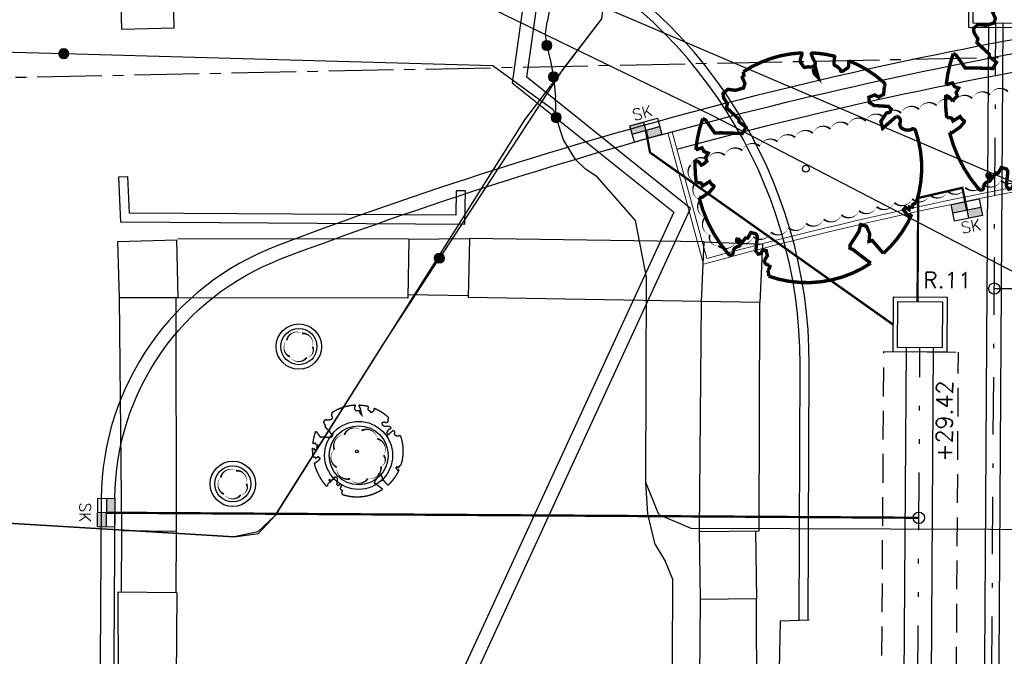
# Model space of a CAD drawing. Header units: metres. Extents: x 202952 to 203755, y 348959 to 349702.
# Tile 54 of 91: x 203338 to 203359, y 349406 to 349420. Entities that reach past the tile are written whole.
import ezdxf

# ---------------------------------------------------------------- set-up
doc = ezdxf.new("R2010")
doc.units = ezdxf.units.M
for name, pattern in [('1-200 CENTER', [4.28625, 2.8575, -0.47625, 0.47625, -0.47625]), ('1-200 DASHDOT', [2.54, 1.27, -0.635, 0, -0.635]), ('1-200 DIVIDE', [3.175, 1.27, -0.635, 0, -0.635, 0, -0.635]), ('1-200 HIDDEN', [0.9525, 0.635, -0.3175])]:
    doc.linetypes.add(name, pattern=pattern)
for name, color, linetype in [('PH-BEST-KADASTRALE-GRENS', 240, '1-200 CENTER'), ('PH-BEST-KL-DATA_ZIGGO BV', 12, '1-200 ZIGGO'), ('PH-BEST-KL-ET_MIDDENSPANNING_ENEXIS', 12, '1-200 MIDDENSPANNING'), ('PH-BEST-KL-GAS_HOGEDRUK_ENEXIS', 12, '1-200 GASLEIDING HOGE DRUK'), ('PH-BEST-KL-GAS_LAGEDRUK_ENEXIS', 12, '1-200 GASLEIDING LAGE DRUK'), ('PH-BEST-KL-LAAGSPANNING-ENEXIS', 12, '1-200 LAAGSPANNING'), ('PH-BEST-KL-WATER-WML', 12, '1-200 WML'), ('PH-BEST-KL-WATER-WML-buiten gebruik', 11, '1-200 WML'), ('PH-INM-KANTVERHARDING', 253, 'Continuous'), ('PH-NIEUW-BAND-20-30', 115, 'Continuous'), ('PH-NIEUW-BEPLANTING- OMRANDING', 115, 'Continuous'), ('PH-NIEUW-BEPLANTING-BOOM', 98, 'Continuous'), ('PH-NIEUW-BEPLANTING-HAAG', 115, '1-200 BLOKHAAG'), ('PH-NIEUW-STRAATMEUBILAIR-VERPLAATSBARE PLANTENBAK', 115, 'Continuous'), ('PH-RIO-HUISAANSLUITING-DWA', 210, '1-200 DASHDOT'), ('PH-RIO-KOLK', 240, 'Continuous'), ('PH-RIO-KOLKAANSLUITING', 150, '1-200 HIDDEN'), ('PH-RIO-PUT-DWA', 240, 'Continuous'), ('PH-RIO-PUT-RWA', 150, 'Continuous'), ('PH-RIO-STRENG-DWA', 240, '1-200 DASHDOT'), ('PH-RIO-STRENG-INFILTRATIE', 8, '1-200 HIDDEN'), ('PH-RIO-STRENG-IT', 150, '1-200 DIVIDE'), ('PH-RIO-VLOEIVLAKHOOGTE', 7, 'Continuous')]:
    doc.layers.add(name, color=color, linetype=linetype)
doc.layers.add('PH-NIEUW-OPSLUITBAND-10', color=115, linetype='Continuous', lineweight=18)
doc.styles.add('NLCS-ISO', font='txt')
doc.styles.add('ROMANS', font='romans.shx')
doc.linetypes.add('1-200 BLOKHAAG', pattern='A,0,-0.035,[1,Gras.shx,S=5,R=0,X=0,Y=0.0025],-0.475', length=0.51)
doc.linetypes.add('1-200 GASLEIDING HOGE DRUK', pattern='A,1.5,-0.6,["GAS HD",ROMANS,S=0.24,R=0,X=-0.5,Y=-0.12],-1.1', length=3.2)
doc.linetypes.add('1-200 GASLEIDING LAGE DRUK', pattern='A,1.5,-0.6,["GAS LD",ROMANS,S=0.24,R=0,X=-0.5,Y=-0.12],-1', length=3.1)
doc.linetypes.add('1-200 LAAGSPANNING', pattern='A,1.5,-0.6,["LS",ROMANS,S=0.24,R=0,X=-0.45,Y=-0.12],-0.05', length=2.15)
doc.linetypes.add('1-200 MIDDENSPANNING', pattern='A,1.5,-0.6,["MS",ROMANS,S=0.24,R=0,X=-0.5,Y=-0.12],-0.05', length=2.15)
doc.linetypes.add('1-200 WML', pattern='A,1.5,-0.6,["WML",ROMANS,S=0.24,R=0,X=-0.5,Y=-0.12],-0.3', length=2.4)
doc.linetypes.add('1-200 ZIGGO', pattern='A,1.5,-0.6,["ZIGGO",ROMANS,S=0.24,R=0,X=-0.5,Y=-0.12],-0.65', length=2.75)
pattern_1 = [(0, (0, 0), (0, 6.985), [5.08, -1.905]), (90, (0, 0), (-6.985, 4e-16), [5.08, -1.905])]

# ---------------------------------------------------------------- blocks, each defined once
blk = doc.blocks.new('SKL-WTB_HULP_MOF-SO')
at = {"linetype": 'ByBlock', "lineweight": 18}
h = blk.add_hatch(color=0, dxfattribs=at)
h.dxf.hatch_style = 1
h.paths.add_polyline_path([(-0.5625, 0, 1), (0.5625, 0, 1)])
at = {"color": 0, "linetype": 'ByBlock', "lineweight": 18}
blk.add_circle((0, 0), 0.5625, dxfattribs=at)
at = {"color": 0, "linetype": 'ByBlock', "lineweight": 18, "style": 'NLCS-ISO', "flags": 1}
for tag, p in [('TYPE', (1.5, 0)), ('LABEL', (1.5, -1.5)), ('OMSCHRIJVING', (1.5, -3))]:
    blk.add_attdef(tag, p, '', height=1, dxfattribs=at)
blk = doc.blocks.new('*U37')
at = {"const_width": 0.03}
blk.add_lwpolyline([(0.0865, 0.9424), (0.0882, 0.9444), (0.0899, 0.9462), (0.0915, 0.9478), (0.093, 0.9493), (0.0945, 0.9508), (0.096, 0.9523), (0.0974, 0.9539), (0.0989, 0.9558), (0.1003, 0.9579), (0.1016, 0.9604), (0.1026, 0.9635), (0.1033, 0.9672), (0.1035, 0.9716), (0.103, 0.9769), (0.1018, 0.9832), (0.0951, 1.0069, -0.52938), (0.1058, 1.0198, -0.087139), (0.4437, 0.9249, -0.372341), (0.4569, 0.8945), (0.4708, 0.8238), (0.436, 0.7892), (0.3984, 0.7971), (0.3534, 0.7633), (0.3706, 0.7205), (0.4172, 0.7055), (0.5424, 0.7342), (0.5729, 0.7174), (0.5699, 0.6905), (0.5414, 0.6729), (0.5154, 0.5883), (0.5486, 0.534), (0.6336, 0.6693, -0.504641), (0.6812, 0.6279, 0.331948), (0.7087, 0.5842, 0.282008), (0.7986, 0.6008), (0.7914, 0.597, -0.512156), (0.8325, 0.5967, -0.16076), (1.0189, -0.0112), (0.9955, -0.0338), (0.9953, -0.0588), (0.9724, -0.063), (0.9752, -0.0876), (0.9396, -0.0761), (0.9288, -0.1038), (0.9728, -0.1331), (0.9865, -0.1439), (1.0107, -0.1198, -0.106371), (0.8681, -0.5221), (0.7411, -0.4402), (0.7175, -0.4564), (0.7025, -0.389), (0.6572, -0.3347), (0.6047, -0.3352), (0.6059, -0.398), (0.5661, -0.5355), (0.5721, -0.5618), (0.601, -0.5659), (0.786, -0.6366, -0.236298), (-0.045, -1.0027, 0.159625), (-0.0694, -0.954, 0.350802), (-0.063, -0.9056, -0.504641), (-0.12, -0.8786), (-0.1061, -0.834), (-0.1295, -0.7925), (-0.1603, -0.7956), (-0.165, -0.8288), (-0.1884, -0.8423), (-0.2161, -0.8211), (-0.24, -0.695), (-0.2582, -0.6767), (-0.3044, -0.6782), (-0.3172, -0.733), (-0.3361, -0.7389), (-0.3538, -0.7846), (-0.4007, -0.7595, 0.733583), (-0.3835, -0.7945, -0.861625), (-0.374, -0.8255, 0.279978), (-0.4086, -0.8785), (-0.4072, -0.8805, -0.827056), (-0.4416, -0.9165, -0.116774), (-0.8304, -0.5113), (-0.8229, -0.5098), (-0.8167, -0.5081), (-0.8118, -0.5062), (-0.8079, -0.504), (-0.8049, -0.5018), (-0.8026, -0.4995), (-0.8009, -0.4972), (-0.7535, -0.4368), (-0.7525, -0.4347), (-0.7517, -0.4327), (-0.751, -0.4307), (-0.7503, -0.4287), (-0.7497, -0.4266), (-0.7489, -0.4245), (-0.7481, -0.4222), (-0.747, -0.4198), (-0.7457, -0.4171), (-0.7443, -0.4142), (-0.7427, -0.4112), (-0.741, -0.408), (-0.7394, -0.4048), (-0.7378, -0.4015), (-0.7364, -0.3982), (-0.7352, -0.3949), (-0.7342, -0.3918), (-0.7335, -0.3887), (-0.7331, -0.3858), (-0.733, -0.3831), (-0.7332, -0.3807), (-0.7336, -0.3786), (-0.7343, -0.3768), (-0.7353, -0.3754), (-0.7365, -0.3745), (-0.738, -0.3738), (-0.7397, -0.3735), (-0.7416, -0.3732), (-0.7436, -0.3731), (-0.7458, -0.3729), (-0.7481, -0.3725), (-0.7504, -0.372), (-0.7528, -0.3711), (-0.7552, -0.37), (-0.7577, -0.3686), (-0.7602, -0.367), (-0.7627, -0.3652), (-0.7653, -0.3633), (-0.7679, -0.3612), (-0.7706, -0.3591), (-0.7733, -0.357), (-0.776, -0.3548), (-0.7787, -0.3525), (-0.7813, -0.35), (-0.8299, -0.4057), (-0.8323, -0.403), (-0.8346, -0.4), (-0.8366, -0.3969), (-0.8385, -0.3935), (-0.8407, -0.3903), (-0.8438, -0.3875), (-0.8483, -0.3856), (-0.8548, -0.3849), (-0.8637, -0.3857), (-0.8758, -0.3885), (-0.8914, -0.3935, -0.040997), (-0.9582, -0.2054), (-0.9235, -0.2114), (-0.8925, -0.2313), (-0.876, -0.2163), (-0.8562, -0.1854), (-0.8752, -0.1563), (-0.8646, -0.1134), (-0.904, -0.1102), (-0.9304, -0.0846), (-0.9784, -0.116, -0.05814), (-0.9976, 0.1658), (-0.9704, 0.1604), (-0.8597, 0.0728), (-0.8119, 0.0894), (-0.6256, 0.1385), (-0.6098, 0.2), (-0.6818, 0.2287), (-0.6928, 0.2523), (-0.8243, 0.3168), (-0.8272, 0.3537), (-0.8716, 0.3914), (-0.8897, 0.428), (-0.8593, 0.4757), (-0.7915, 0.4863), (-0.7299, 0.5265), (-0.7292, 0.568), (-0.7676, 0.6133), (-0.7574, 0.6324), (-0.7726, 0.662, -0.13428), (-0.3328, 0.967, -0.541727), (-0.3193, 0.9566), (-0.3215, 0.9279), (-0.3211, 0.913), (-0.319, 0.9015), (-0.3158, 0.893), (-0.3116, 0.8867), (-0.307, 0.8821), (-0.3021, 0.8784), (-0.2974, 0.8752), (-0.2931, 0.8718), (-0.2892, 0.8684), (-0.2856, 0.865), (-0.2823, 0.8618), (-0.2791, 0.859), (-0.2759, 0.8567), (-0.2728, 0.8551), (-0.2695, 0.8543), (-0.266, 0.8545), (-0.2623, 0.8554), (-0.2585, 0.8569), (-0.2545, 0.8589), (-0.2505, 0.861), (-0.2463, 0.8633), (-0.2421, 0.8653), (-0.2379, 0.8671), (-0.2336, 0.8684), (-0.2294, 0.8693), (-0.2252, 0.87), (-0.2211, 0.8706), (-0.2171, 0.8712), (-0.2132, 0.8719), (-0.2096, 0.873), (-0.2061, 0.8744), (-0.2029, 0.8764), (-0.1999, 0.8789), (-0.1972, 0.8817), (-0.1947, 0.8848), (-0.1926, 0.8648), (-0.1881, 0.8597), (-0.1668, 0.8236), (-0.1221, 0.7992), (-0.1854, 0.9016), (-0.1842, 0.9047), (-0.1834, 0.9077), (-0.183, 0.9107), (-0.1832, 0.9136), (-0.1839, 0.9166), (-0.1854, 0.9195), (-0.1875, 0.9226), (-0.1905, 0.9258), (-0.1943, 0.9293), (-0.1988, 0.9333), (-0.2041, 0.9381), (-0.2099, 0.9438), (-0.2164, 0.9507), (-0.2235, 0.959), (-0.2399, 0.9802, -0.543104), (-0.2342, 0.9962, -0.046766), (-0.0468, 1.0235, -0.385168), (-0.0363, 1.0149), (-0.0305, 0.9765), (-0.0276, 0.9645), (-0.0243, 0.9561), (-0.0208, 0.9506), (-0.017, 0.9475), (-0.0132, 0.9459), (-0.0093, 0.9454), (-0.0055, 0.9452), (-0.0017, 0.9448), (0.0019, 0.9441), (0.0054, 0.9431), (0.0088, 0.942), (0.0122, 0.9407), (0.0154, 0.9393), (0.0186, 0.9379), (0.0217, 0.9364), (0.0248, 0.935), (0.0278, 0.9335), (0.0307, 0.9321), (0.0334, 0.9306), (0.036, 0.9291), (0.0383, 0.9275), (0.0404, 0.9259), (0.0422, 0.9241), (0.0438, 0.9223), (0.0451, 0.9204), (0.0462, 0.9185), (0.0473, 0.9168), (0.0483, 0.9152), (0.0494, 0.9138), (0.0506, 0.9128), (0.0521, 0.9121), (0.0537, 0.9118), (0.0556, 0.912), (0.0577, 0.9126), (0.06, 0.9135), (0.0623, 0.9148), (0.0647, 0.9165), (0.0672, 0.9184), (0.0696, 0.9207), (0.0719, 0.9232), (0.0742, 0.926), (0.0765, 0.9288), (0.0787, 0.9318), (0.0807, 0.9346), (0.0827, 0.9374), (0.0847, 0.94)], format="xyb", close=True, dxfattribs=at)
blk.add_circle((0, 0), 0.03)
blk = doc.blocks.new('*U30')
at = {"style": 'ROMANS'}
blk.add_attdef('VV', (0, 0), '', height=0.4, dxfattribs=at)
blk = doc.blocks.new('*U53')
h = blk.add_hatch(color=256)
h.paths.add_polyline_path([(0, 0.374), (-0.315, 0.374), (-0.315, 0.187), (0, 0.187)])
h.paths.add_polyline_path([(0, 0.187), (0, 0), (0.315, 0), (0.315, 0.187)])
blk.add_lwpolyline([(0.315, 0), (-0.315, 0), (-0.315, 0.374), (0.315, 0.374)], close=True)
for points in [[(-0.315, 0.374), (0, 0.374), (0, 0)], [(-0.315, 0.187), (0.315, 0.187)]]:
    blk.add_lwpolyline(points)
at = {"style": 'ROMANS'}
blk.add_attdef('SK', (-0.193, 0.454), '', height=0.25, dxfattribs=at)
blk = doc.blocks.new('*U56')
h = blk.add_hatch(color=256)
h.paths.add_polyline_path([(0, 0.374), (-0.315, 0.374), (-0.315, 0.187), (0, 0.187)])
h.paths.add_polyline_path([(0, 0.187), (0, 0), (0.315, 0), (0.315, 0.187)])
blk.add_lwpolyline([(0.315, 0), (-0.315, 0), (-0.315, 0.374), (0.315, 0.374)], close=True)
for points in [[(-0.315, 0.374), (0, 0.374), (0, 0)], [(-0.315, 0.187), (0.315, 0.187)]]:
    blk.add_lwpolyline(points)
at = {"style": 'ROMANS'}
blk.add_attdef('SK', (-0.201, -0.307), '', height=0.25, dxfattribs=at)
blk = doc.blocks.new('*U63')
h = blk.add_hatch(color=256)
h.paths.add_polyline_path([(0, 0.374), (-0.315, 0.374), (-0.315, 0.187), (0, 0.187)])
h.paths.add_polyline_path([(0, 0.187), (0, 0), (0.315, 0), (0.315, 0.187)])
blk.add_lwpolyline([(0.315, 0), (-0.315, 0), (-0.315, 0.374), (0.315, 0.374)], close=True)
for points in [[(-0.315, 0.374), (0, 0.374), (0, 0)], [(-0.315, 0.187), (0.315, 0.187)]]:
    blk.add_lwpolyline(points)
at = {"style": 'ROMANS'}
blk.add_attdef('SK', (-0.218, -0.402), '', height=0.25, dxfattribs=at)

msp = doc.modelspace()

# ---------------------------------------------------------------- hatches: boundary and pattern name
at = {"layer": 'PH-NIEUW-BAND-20-30', "transparency": 33554687}
h = msp.add_hatch(dxfattribs=at)
h.set_pattern_fill('ANGLE', color=253)
h.set_pattern_definition(pattern_1)
edge = h.paths.add_edge_path()
edge.add_arc((203343.997, 349412.517), 0.226, 343.1972, 453.1972)
edge.add_arc((203343.87, 349412.548), 0.226, 59.5916, 169.5916)
edge.add_arc((203343.81, 349412.432), 0.226, 135.9859, 245.9859)
edge.add_arc((203343.909, 349412.346), 0.226, 212.3803, 322.3803)
edge.add_arc((203344.066, 349412.374), 0.167, 277.7887, 387.7887)
edge = h.paths.add_edge_path()
edge.add_arc((203345.584, 349410.185), 0.239, 325.8348, 435.8348)
edge.add_arc((203345.406, 349410.386), 0.239, 7.5045, 117.5045)
edge.add_arc((203345.14, 349410.417), 0.239, 49.1741, 159.1741)
edge.add_arc((203344.92, 349410.263), 0.239, 90.8438, 200.8438)
edge.add_arc((203344.858, 349410.002), 0.239, 132.5135, 242.5135)
edge.add_arc((203344.986, 349409.766), 0.239, 174.1831, 284.1831)
edge.add_arc((203345.238, 349409.674), 0.239, 215.8528, 325.8528)
edge.add_arc((203345.487, 349409.773), 0.239, 257.5224, 367.5224)
edge.add_arc((203345.666, 349409.948), 0.155, 291.6786, 401.6786)
edge = h.paths.add_edge_path()
edge.add_arc((203342.542, 349409.488), 0.226, 343.1972, 453.1972)
edge.add_arc((203342.414, 349409.519), 0.226, 59.5916, 169.5916)
edge.add_arc((203342.354, 349409.403), 0.226, 135.9859, 245.9859)
edge.add_arc((203342.454, 349409.317), 0.226, 212.3803, 322.3803)
edge.add_arc((203342.61, 349409.345), 0.167, 277.7887, 387.7887)
h = msp.add_hatch(dxfattribs=at)
h.set_pattern_fill('ANGLE', color=253)
h.set_pattern_definition(pattern_1)
edge = h.paths.add_edge_path()
edge.add_arc((203345.584, 349410.185), 0.239, 325.8348, 435.8348)
edge.add_arc((203345.406, 349410.386), 0.239, 7.5045, 117.5045)
edge.add_arc((203345.14, 349410.417), 0.239, 49.1741, 159.1741)
edge.add_arc((203344.92, 349410.263), 0.239, 90.8438, 200.8438)
edge.add_arc((203344.858, 349410.002), 0.239, 132.5135, 242.5135)
edge.add_arc((203344.986, 349409.766), 0.239, 174.1831, 284.1831)
edge.add_arc((203345.238, 349409.674), 0.239, 215.8528, 325.8528)
edge.add_arc((203345.487, 349409.773), 0.239, 257.5224, 367.5224)
edge.add_arc((203345.666, 349409.948), 0.155, 291.6786, 401.6786)
h = msp.add_hatch(dxfattribs=at)
h.set_pattern_fill('ANGLE', color=253)
h.set_pattern_definition(pattern_1)
h.paths.add_polyline_path([(203345.643, 349410.417, 0.520567), (203345.296, 349410.597, 0.520567), (203344.916, 349410.502, 0.520567), (203344.697, 349410.178, 0.520567), (203344.748, 349409.79, 0.520567), (203345.044, 349409.534, 0.520567), (203345.435, 349409.54, 0.520567), (203345.724, 349409.805, 0.520567), (203345.782, 349410.051, 0.520567)])

# ---------------------------------------------------------------- linework, layer by layer
at = {"layer": 'PH-BEST-KADASTRALE-GRENS', "ltscale": 0.5}
msp.add_line((203325.288, 349418.142), (203359.547, 349418.835), dxfattribs=at)
at = {"layer": 'PH-BEST-KL-DATA_ZIGGO BV'}
for points in [[(203350.584, 349419.685), (203348.886, 349417.457)], [(203348.886, 349417.457), (203343.395, 349408.721), (203343.006, 349408.364), (203342.489, 349408.255), (203335.543, 349408.671), (203335.142, 349408.613), (203334.664, 349408.246), (203334.483, 349407.671), (203334.491, 349403.707), (203334.221, 349396.565)]]:
    msp.add_lwpolyline(points, dxfattribs=at)
at = {"layer": 'PH-BEST-KL-ET_MIDDENSPANNING_ENEXIS'}
for points in [[(203350.681, 349420.433), (203350.584, 349419.685), (203349.735, 349418.571), (203347.012, 349414.401)], [(203290.772, 349357.564), (203296.892, 349361.341), (203303.752, 349366.073), (203310.199, 349369.957), (203316.372, 349375.3), (203318.54, 349376.569), (203333.21, 349388.259), (203333.745, 349388.923), (203333.963, 349389.748), (203334.483, 349407.671), (203334.778, 349408.42), (203335.543, 349408.671), (203342.489, 349408.255), (203343.025, 349408.327), (203343.395, 349408.721), (203345.764, 349412.49), (203347.012, 349414.401)]]:
    msp.add_lwpolyline(points, dxfattribs=at)
at = {"layer": 'PH-BEST-KL-GAS_HOGEDRUK_ENEXIS', "color": 11}
msp.add_lwpolyline([(203337.718, 349387.939), (203339.704, 349391.576), (203341.756, 349392.063), (203352.55, 349415.501), (203348.94, 349418.399), (203350.393, 349428.737)], dxfattribs=at)
at = {"layer": 'PH-BEST-KL-GAS_LAGEDRUK_ENEXIS', "color": 11}
msp.add_lwpolyline([(203348.861, 349419.995), (203348.619, 349418.272), (203352.18, 349415.414), (203341.545, 349392.321), (203326.288, 349388.701), (203332.972, 349358.01)], dxfattribs=at)
at = {"layer": 'PH-BEST-KL-LAAGSPANNING-ENEXIS'}
for points in [[(203350.87, 349427.476), (203349.391, 349419.615)], [(203349.381, 349419.093), (203349.352, 349419.355), (203349.391, 349419.615)], [(203334.019, 349419.044), (203338.729, 349418.914)], [(203349.381, 349419.093), (203349.465, 349418.75), (203349.528, 349418.402)], [(203338.729, 349418.914), (203348.188, 349418.652), (203349.525, 349417.683), (203349.589, 349417.504)], [(203349.528, 349418.402), (203349.576, 349417.954)], [(203349.589, 349417.504), (203349.576, 349417.954)], [(203351.58, 349413.982), (203351.334, 349415.235), (203350.494, 349416.197), (203350.238, 349416.368), (203350.016, 349416.58), (203349.746, 349417.016), (203349.589, 349417.503)], [(203351.77, 349408.088), (203351.609, 349408.761), (203351.563, 349409.452), (203351.58, 349413.982)], [(203351.852, 349408.744), (203351.563, 349409.452)], [(203351.852, 349408.744), (203352.558, 349408.448)], [(203352.558, 349408.448), (203363.558, 349408.407)], [(203351.77, 349408.088), (203351.988, 349407.716), (203352.155, 349407.319), (203352.127, 349399.984), (203351.072, 349396.93), (203348.369, 349395.16), (203333.28, 349391.291)]]:
    msp.add_lwpolyline(points, dxfattribs=at)
at = {"layer": 'PH-BEST-KL-WATER-WML'}
msp.add_lwpolyline([(203328.136, 349430.924), (203329.407, 349429.723), (203331.199, 349428.978), (203335.713, 349426.866), (203348.037, 349421.098), (203349.035, 349420.631), (203360.367, 349415.774), (203362.969, 349414.69), (203363.789, 349414.32)], dxfattribs=at)
at = {"layer": 'PH-BEST-KL-WATER-WML-buiten gebruik'}
for points in [[(203327.919, 349429.742), (203330.441, 349428.518), (203335.759, 349425.937), (203345.738, 349421.095), (203347.712, 349420.137), (203353.053, 349417.545)], [(203353.053, 349417.545), (203364.497, 349411.591), (203365.217, 349411.242)]]:
    msp.add_lwpolyline(points, dxfattribs=at)
at = {"layer": 'PH-INM-KANTVERHARDING'}
for p, q in [((203339.944, 349416.193), (203340.143, 349416.203)), ((203347.582, 349415.884), (203347.382, 349415.887)), ((203346.342, 349414.819), (203347.677, 349414.833)), ((203347.677, 349414.833), (203347.646, 349413.533)), ((203340.014, 349408.391), (203339.959, 349413.524)), ((203347.647, 349413.572), (203346.319, 349413.596)), ((203352.793, 349413.444), (203347.646, 349413.533)), ((203354.067, 349408.386), (203354.08, 349413.427)), ((203340.002, 349407.032), (203340.014, 349408.391)), ((203340.014, 349408.391), (203341.212, 349408.381)), ((203341.212, 349408.381), (203341.2, 349407.022)), ((203352.751, 349408.369), (203354.067, 349408.386)), ((203352.771, 349406.868), (203352.751, 349408.369)), ((203353.984, 349408.385), (203354.003, 349406.883)), ((203339.926, 349407.033), (203339.938, 349402.439)), ((203341.227, 349407.021), (203339.926, 349407.033)), ((203341.227, 349407.021), (203341.191, 349402.437)), ((203354.003, 349406.883), (203352.771, 349406.868)), ((203352.723, 349402.434), (203352.771, 349406.868))]:
    msp.add_line(p, q, dxfattribs=at)
at = {"layer": 'PH-INM-KANTVERHARDING', "flags": 128}
for points in [[(203355.147, 349406.413), (203355.167, 349412.054, 0.292299), (203349.059, 349421.655, 0.010125), (203345.441, 349423.42, 0.010073), (203341.773, 349425.03), (203333.529, 349428.685, 0.036818), (203320.193, 349433.544, 0.010033), (203313.174, 349435.572, 0.010265), (203305.915, 349437.354)], [(203354.947, 349406.407), (203354.967, 349412.055, 0.292396), (203348.971, 349421.476, 0.010135), (203345.357, 349423.239, 0.010079), (203341.694, 349424.846), (203333.447, 349428.503, 0.036826), (203320.136, 349433.353, 0.010037), (203313.122, 349435.379, 0.010265), (203305.871, 349437.159, 0.010265)]]:
    msp.add_lwpolyline(points, format="xyb", dxfattribs=at)
for points in [[(203339.977, 349420.814), (203341.125, 349420.842), (203341.157, 349419.477), (203340.01, 349419.449)], [(203341.216, 349414.808), (203341.245, 349413.527), (203339.959, 349413.524), (203339.922, 349414.77)], [(203354.08, 349413.427), (203352.793, 349413.444), (203352.854, 349414.766), (203354.134, 349414.712)]]:
    msp.add_lwpolyline(points, close=True, dxfattribs=at)
for points in [[(203347.582, 349415.884), (203347.569, 349415.147), (203339.991, 349415.195), (203339.944, 349416.193)], [(203347.382, 349415.887), (203347.373, 349415.348), (203340.181, 349415.394), (203340.143, 349416.203)], [(203346.342, 349414.819), (203346.318, 349413.522), (203341.245, 349413.527)], [(203346.333, 349414.822), (203341.247, 349414.827)], [(203352.854, 349414.766), (203347.677, 349414.833)], [(203341.198, 349413.527), (203341.209, 349408.338)], [(203352.751, 349408.369), (203352.793, 349413.444)], [(203354.017, 349402.43), (203354.003, 349406.883)], [(203355.165, 349406.413), (203354.524, 349406.396), (203354.481, 349404.29), (203355.14, 349404.258)]]:
    msp.add_lwpolyline(points, dxfattribs=at)
at = {"layer": 'PH-NIEUW-BAND-20-30'}
msp.add_lwpolyline([(203339.857, 349409.098, -0.309823), (203343.534, 349414.391, -0.053583), (203362.95, 349419.467), (203376.079, 349421.395)], format="xyb", dxfattribs=at)
for points in [[(203339.557, 349409.1), (203339.376, 349380.328)], [(203339.557, 349409.1), (203339.376, 349380.328)], [(203339.857, 349409.098), (203339.676, 349380.326)]]:
    msp.add_lwpolyline(points, dxfattribs=at)
for centre, radius, start, end in [((203376.853, 349326.602), 94.2, 98.51488, 110.78349), ((203345.557, 349409.062), 6, 110.7835, 179.6402)]:
    msp.add_arc(centre, radius, start, end, dxfattribs=at)
at = {"layer": 'PH-NIEUW-BEPLANTING- OMRANDING'}
msp.add_lwpolyline([(203359.788, 349416.191, 0, 0.04, -0.520567), (203359.395, 349416.115, 0, 0.04, -0.520567), (203359.003, 349416.038, 0, 0.04, -0.520567), (203358.611, 349415.959, 0, 0.04, -0.520567), (203358.219, 349415.878, 0, 0.04, -0.520567), (203357.828, 349415.795, 0, 0.04, -0.520567), (203357.437, 349415.711, 0, 0.04, -0.520567), (203357.046, 349415.625, 0, 0.04, -0.520567), (203356.656, 349415.537, 0, 0.04, -0.520567), (203356.266, 349415.448, 0, 0.04, -0.520567), (203355.877, 349415.356, 0, 0.04, -0.520567), (203355.487, 349415.264, 0, 0.04, -0.520567), (203355.099, 349415.169, 0, 0.04, -0.520567), (203354.711, 349415.073, 0, 0.04, -0.520567), (203354.323, 349414.975, 0, 0.04, -0.520567), (203353.935, 349414.875, 0, 0.04, -0.520567), (203353.548, 349414.774, 0, 0.04, -0.520567), (203353.162, 349414.671, 0, 0.04, -0.520567), (203352.975, 349414.914, 0, 0.04, -0.520567), (203352.869, 349415.3, 0, 0.04, -0.520567), (203352.763, 349415.685, 0, 0.04, -0.520567), (203352.658, 349416.071, 0, 0.04, -0.520567), (203352.552, 349416.457, 0, 0.04, -0.520567), (203352.918, 349416.572, 0, 0.04, -0.520567), (203353.305, 349416.674, 0, 0.04, -0.520567), (203353.692, 349416.775, 0, 0.04, -0.520567), (203354.08, 349416.873, 0, 0.04, -0.520567), (203354.468, 349416.97, 0, 0.04, -0.520567), (203354.856, 349417.066, 0, 0.04, -0.520567), (203355.245, 349417.159, 0, 0.04, -0.520567), (203355.634, 349417.251, 0, 0.04, -0.520567), (203356.024, 349417.342, 0, 0.04, -0.520567), (203356.414, 349417.43, 0, 0.04, -0.520567), (203356.805, 349417.517, 0, 0.04, -0.520567), (203357.195, 349417.603, 0, 0.04, -0.520567), (203357.586, 349417.686, 0, 0.04, -0.520567), (203357.978, 349417.768, 0, 0.04, -0.520567), (203358.37, 349417.848, 0, 0.04, -0.520567), (203358.762, 349417.927, 0, 0.04, -0.520567), (203359.155, 349418.004, 0, 0.04, -0.520567), (203359.547, 349418.079, 0, 0.04, -0.520567)], format="xyseb", dxfattribs=at)
for points in [[(203344.214, 349412.452, 0, 0.04, 0.520567), (203343.984, 349412.743, 0, 0.04, 0.520567), (203343.647, 349412.589, 0, 0.04, 0.520567), (203343.718, 349412.225, 0, 0.04, 0.520567), (203344.088, 349412.208, 0, 0.04, 0.520567)], [(203345.782, 349410.051, 0, 0.04, 0.520567), (203345.643, 349410.417, 0, 0.04, 0.520567), (203345.296, 349410.597, 0, 0.04, 0.520567), (203344.916, 349410.502, 0, 0.04, 0.520567), (203344.697, 349410.178, 0, 0.04, 0.520567), (203344.748, 349409.79, 0, 0.04, 0.520567), (203345.044, 349409.534, 0, 0.04, 0.520567), (203345.435, 349409.54, 0, 0.04, 0.520567), (203345.724, 349409.805, 0, 0.04, 0.520567)], [(203342.758, 349409.423, 0, 0.04, 0.520567), (203342.529, 349409.714, 0, 0.04, 0.520567), (203342.192, 349409.56, 0, 0.04, 0.520567), (203342.262, 349409.196, 0, 0.04, 0.520567), (203342.633, 349409.179, 0, 0.04, 0.520567)]]:
    msp.add_lwpolyline(points, format="xyseb", close=True, dxfattribs=at)
at = {"layer": 'PH-NIEUW-BEPLANTING-HAAG', "ltscale": 1.3}
msp.add_lwpolyline([(203352.249, 349416.806, -0.029425), (203363.009, 349419.071), (203364.087, 349419.229)], format="xyb", dxfattribs=at)
at = {"layer": 'PH-NIEUW-OPSLUITBAND-10'}
for points in [[(203352.047, 349417.166), (203352.839, 349414.272, -0.029694), (203363.394, 349416.5), (203364.571, 349416.676), (203364.127, 349419.642)], [(203352.143, 349417.192), (203352.909, 349414.395, -0.029419), (203363.379, 349416.599), (203364.457, 349416.76), (203364.028, 349419.625)]]:
    msp.add_lwpolyline(points, format="xyb", dxfattribs=at)
at = {"layer": 'PH-NIEUW-STRAATMEUBILAIR-VERPLAATSBARE PLANTENBAK'}
for centre, radius in [((203343.914, 349412.452), 0.5), ((203343.914, 349412.452), 0.4), ((203345.232, 349410.051), 0.75), ((203345.232, 349410.051), 0.65), ((203342.458, 349409.423), 0.5), ((203342.458, 349409.423), 0.4)]:
    msp.add_circle(centre, radius, dxfattribs=at)
at = {"layer": 'PH-RIO-HUISAANSLUITING-DWA', "ltscale": 0.5, "const_width": 0.03}
msp.add_lwpolyline([(203359.247, 349413.731), (203373.386, 349413.741)], dxfattribs=at)
at = {"layer": 'PH-RIO-HUISAANSLUITING-DWA', "linetype": 'Continuous', "ltscale": 0.5}
msp.add_circle((203359.247, 349413.731), 0.125, dxfattribs=at)
at = {"layer": 'PH-RIO-KOLKAANSLUITING', "const_width": 0.05}
for points in [[(203351.566, 349417.224), (203351.657, 349416.733), (203357.012, 349412.94)], [(203358.645, 349415.465), (203358.544, 349415.955), (203357.57, 349415.73), (203357.555, 349413.437)], [(203339.666, 349408.786), (203357.585, 349408.674)]]:
    msp.add_lwpolyline(points, dxfattribs=at)
at = {"layer": 'PH-RIO-KOLKAANSLUITING', "linetype": 'Continuous'}
msp.add_circle((203357.585, 349408.674), 0.125, dxfattribs=at)
at = {"layer": 'PH-RIO-PUT-DWA', "linetype": 'Continuous'}
for points in [[(203358.678, 349419.497), (203359.878, 349419.489), (203359.885, 349420.689), (203358.685, 349420.697)], [(203358.778, 349419.596), (203359.778, 349419.59), (203359.785, 349420.59), (203358.785, 349420.596)]]:
    msp.add_lwpolyline(points, close=True, dxfattribs=at)
at = {"layer": 'PH-RIO-PUT-RWA', "linetype": 'Continuous'}
for points in [[(203357.008, 349412.34), (203358.208, 349412.333), (203358.216, 349413.533), (203357.016, 349413.54)], [(203357.109, 349412.44), (203358.109, 349412.433), (203358.115, 349413.433), (203357.115, 349413.44)]]:
    msp.add_lwpolyline(points, close=True, dxfattribs=at)
at = {"layer": 'PH-RIO-STRENG-DWA', "linetype": 'Continuous'}
for points in [[(203358.92, 349386.752), (203359.126, 349419.594)], [(203359.235, 349386.748), (203359.441, 349419.592)]]:
    msp.add_lwpolyline(points, dxfattribs=at)
at = {"layer": 'PH-RIO-STRENG-DWA'}
msp.add_lwpolyline([(203359.077, 349386.75), (203359.284, 349419.593)], dxfattribs=at)
at = {"layer": 'PH-RIO-STRENG-INFILTRATIE'}
for points in [[(203248.359, 349348.113), (203356.549, 349370.396), (203356.813, 349412.341)], [(203356.813, 349412.341), (203358.458, 349412.331)], [(203358.186, 349368.997), (203358.458, 349412.331)]]:
    msp.add_lwpolyline(points, dxfattribs=at)
at = {"layer": 'PH-RIO-STRENG-IT', "linetype": 'Continuous'}
for p, q in [((203357.156, 349388.154), (203357.309, 349412.438)), ((203357.756, 349388.15), (203357.909, 349412.435))]:
    msp.add_line(p, q, dxfattribs=at)
at = {"layer": 'PH-RIO-STRENG-IT'}
msp.add_line((203357.456, 349388.152), (203357.609, 349412.436), dxfattribs=at)

# ---------------------------------------------------------------- block references
at = {"layer": 'PH-BEST-KL-ET_MIDDENSPANNING_ENEXIS', "xscale": 0.2, "yscale": 0.2, "zscale": 0.2}
msp.add_blockref('SKL-WTB_HULP_MOF-SO', (203347.012, 349414.401), dxfattribs=at)
at = {"layer": 'PH-BEST-KL-LAAGSPANNING-ENEXIS', "xscale": 0.2, "yscale": 0.2, "zscale": 0.2}
for p in [(203349.381, 349419.093), (203338.729, 349418.914), (203349.528, 349418.402), (203349.589, 349417.504), (203349.589, 349417.504), (203349.589, 349417.504)]:
    msp.add_blockref('SKL-WTB_HULP_MOF-SO', p, dxfattribs=at)
at = {"layer": 'PH-NIEUW-BEPLANTING-BOOM', "xscale": 2.5, "yscale": 2.5, "zscale": 2.5, "rotation": 343.4615725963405}
for p in [(203360.616, 349417.809), (203355.093, 349416.376)]:
    msp.add_blockref('*U37', p, dxfattribs=at)
at = {"layer": 'PH-NIEUW-BEPLANTING-BOOM', "rotation": 343.4615725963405}
msp.add_blockref('*U37', (203345.192, 349410.138), dxfattribs=at)
at = {"layer": 'PH-RIO-KOLK'}
for name, p, rotation in [('*U53', (203351.616, 349417.044), 15.46840475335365), ('*U56', (203358.68, 349415.282), 11.02011343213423), ('*U63', (203339.479, 349408.789), 269.2221849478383)]:
    msp.add_blockref(name, p, dxfattribs=dict(at, rotation=rotation)).add_auto_attribs({'SK': 'SK'})
at = {"layer": 'PH-RIO-VLOEIVLAKHOOGTE'}
ref = msp.add_blockref('*U30', (203357.143, 349410.749), dxfattribs=dict(at, xscale=0.9, yscale=0.9, zscale=0.9))
ref.add_attrib('VV', '+29.42', (203358.32, 349409.911), dxfattribs={"layer": '0', "height": 0.36, "rotation": 89.6402, "style": 'ROMANS'})

# ---------------------------------------------------------------- texts
at = {"layer": 'PH-RIO-PUT-RWA', "linetype": 'Continuous', "insert": (203357.686, 349414.094), "char_height": 0.35, "attachment_point": 1, "rotation": 359.6402, "style": 'ROMANS'}
msp.add_mtext_dynamic_manual_height_columns('R.11', width=1.33112, gutter_width=1, heights=[0], dxfattribs=at)

doc.saveas('drawing.dxf')
